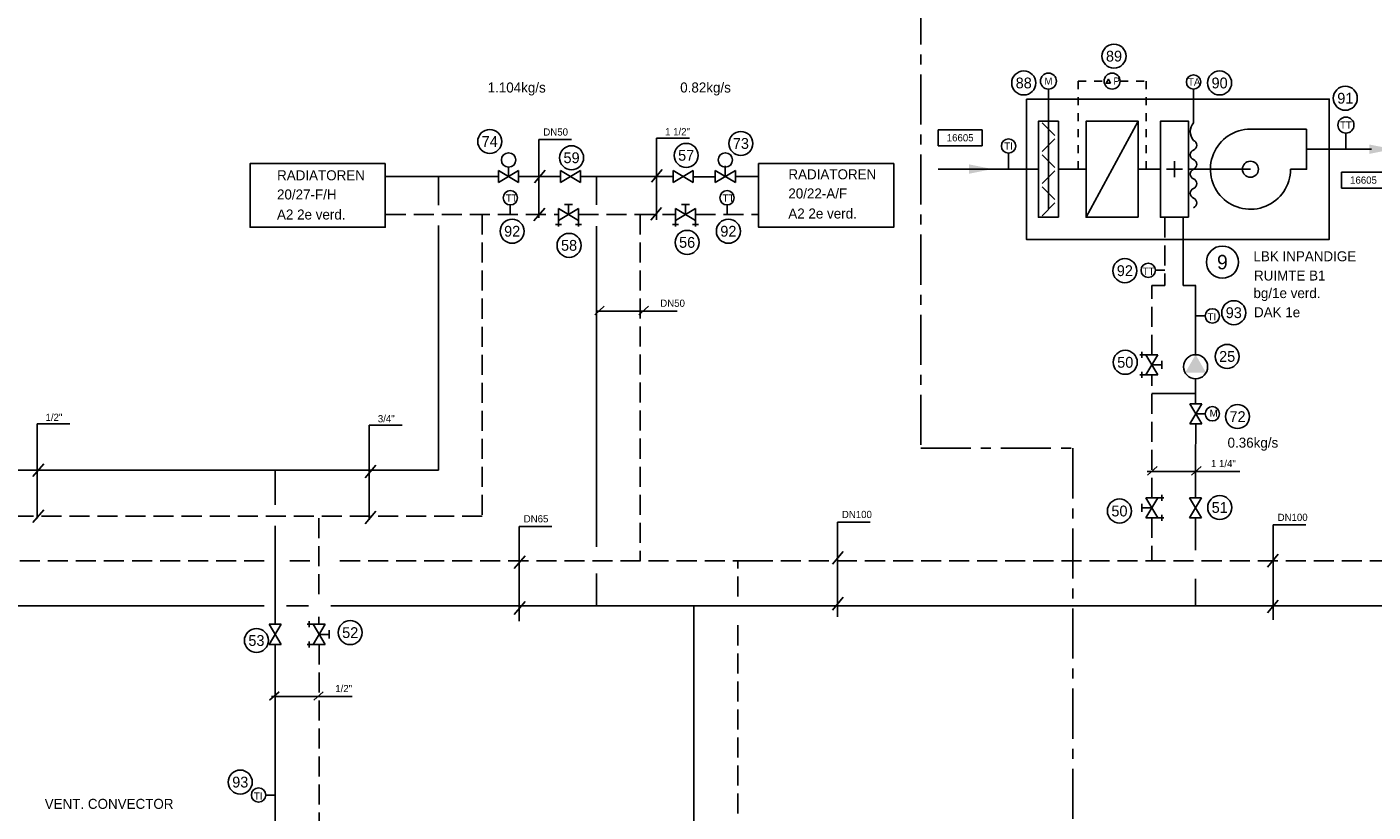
# Model space of a CAD drawing. Extents: x -783 to 603, y 238 to 1079.
# Tile 3 of 23: x -566 to -230, y 463 to 659. Entities that reach past the tile are written whole.
import ezdxf
from ezdxf.enums import TextEntityAlignment as Align

# ---------------------------------------------------------------- set-up
doc = ezdxf.new("R2010")
doc.units = 0
for name, pattern in [('2322107', [2000, 1000, 1000]), ('2322108', [7, 5, -2]), ('CENTER', [20, 12.5, -2.5, 2.5, -2.5]), ('STABI22', [4, 2, -2])]:
    doc.linetypes.add(name, pattern=pattern)
doc.layers.get('0').update_dxf_attribs({"linetype": 'CONTINUOUS'})
for name, color, linetype in [('WL561---', 10, 'CONTINUOUS'), ('WL561---_AANVOER', 10, 'CONTINUOUS'), ('WL561---_RETOUR', 4, 'CONTINUOUS'), ('WL570---_TOEVOER', 3, 'CONTINUOUS'), ('WM541---', 1, 'CONTINUOUS'), ('WM561---', 1, 'CONTINUOUS')]:
    doc.layers.add(name, color=color, linetype=linetype)
doc.styles.add('BURO-018', font='BUROFONT.shx', dxfattribs={"height": 1.8})
doc.styles.add('BURO-025', font='BUROFONT.shx', dxfattribs={"height": 2.5})

# ---------------------------------------------------------------- blocks, each defined once
blk = doc.blocks.new('3048301A')
at = {"color": 0, "linetype": 'CONTINUOUS'}
for p, q in [((-2.5, 1.5), (2.5, -1.5)), ((-2.5, -3), (-2.5, 1.5)), ((2.5, 1.5), (-2.5, -1.5)), ((-1, 2.5), (1, 2.5)), ((0, 0), (0, 2.5)), ((2.5, -3), (2.5, 1.5)), ((-3.25, -2.5), (-1.75, -2.5)), ((1.75, -2.5), (3.25, -2.5))]:
    blk.add_line(p, q, dxfattribs=at)
at = {"color": 0, "linetype": 'CONTINUOUS', "style": 'BURO-018', "flags": 1}
blk.add_attdef('CV_MATCODE', (0, 0), '', height=1.8, dxfattribs=at)
blk = doc.blocks.new('3048301')
at = {"color": 0, "linetype": 'CONTINUOUS'}
for p, q in [((-2.5, 1.5), (2.5, -1.5)), ((-2.5, -1.5), (-2.5, 1.5)), ((2.5, 1.5), (-2.5, -1.5)), ((2.5, -1.5), (2.5, 1.5))]:
    blk.add_line(p, q, dxfattribs=at)
at = {"color": 0, "linetype": 'CONTINUOUS', "style": 'BURO-018', "flags": 1}
blk.add_attdef('CV_MATCODE', (0, 0), '', height=1.8, dxfattribs=at)
blk = doc.blocks.new('30486013')
at = {"color": 0, "linetype": 'CONTINUOUS'}
blk.add_circle((0, 0), 2, dxfattribs=at)
at = {"color": 0, "linetype": 'CONTINUOUS', "style": 'BURO-018', "flags": 1}
blk.add_attdef('CV_MATCODE', (0, 0), '', height=1.8, dxfattribs=at)
blk = doc.blocks.new('3048507')
at = {"color": 0, "linetype": 'CONTINUOUS'}
blk.add_circle((0, 0), 3, dxfattribs=at)
blk.add_solid([(-1.5, 2.6), (3, 0), (-1.5, -2.6)], dxfattribs=at)
at = {"color": 0, "linetype": 'CONTINUOUS', "style": 'BURO-018', "flags": 1}
blk.add_attdef('CV_MATCODE', (0, 0), '', height=1.8, dxfattribs=at)
blk = doc.blocks.new('3048601')
at = {"color": 0, "linetype": 'CONTINUOUS'}
blk.add_circle((0, 0), 2, dxfattribs=at)
at = {"color": 0, "linetype": 'CONTINUOUS', "style": 'BURO-018', "flags": 1}
blk.add_attdef('CV_MATCODE', (0, 0), '', height=1.8, dxfattribs=at)
blk = doc.blocks.new('AL-RNR')
at = {"color": 0, "linetype": 'CONTINUOUS'}
for p, q in [((-5.5, 2), (5.5, 2)), ((-5.5, -2), (-5.5, 2)), ((5.5, -2), (5.5, 2)), ((-5.5, -2), (5.5, -2))]:
    blk.add_line(p, q, dxfattribs=at)

msp = doc.modelspace()

# ---------------------------------------------------------------- hatches: boundary and pattern name
at = {"layer": 'WL570---_TOEVOER', "linetype": 'CONTINUOUS'}
for points in [[(-230.9, 629.91), (-225.01, 628.74), (-230.9, 627.56), (-230.9, 628.74)], [(-330.84, 624.95), (-324.95, 623.77), (-330.84, 622.59), (-330.84, 623.77)]]:
    msp.add_hatch(color=6, dxfattribs=at).paths.add_polyline_path(points)

# ---------------------------------------------------------------- linework, layer by layer
at = {"layer": 'WL561---', "color": 7, "linetype": 'CENTER'}
for p, q in [((-342.85, 807.4), (-342.85, 554.07)), ((-342.85, 554.07), (-304.86, 554.07)), ((-304.86, 554.07), (-304.86, 263.22))]:
    msp.add_line(p, q, dxfattribs=at)
at = {"layer": 'WL561---', "color": 1, "linetype": 'STABI22'}
for p, q in [((-293.09, 645.73), (-286.59, 645.73)), ((-286.59, 645.73), (-286.59, 623.73))]:
    msp.add_line(p, q, dxfattribs=at)
at = {"layer": 'WL561---'}
for p, q in [((-476.36, 621.91), (-448.19, 621.91)), ((-463.18, 621.85), (-463.18, 614.76)), ((-443.19, 621.91), (-432.71, 621.91)), ((-427.71, 621.91), (-404.6, 621.91)), ((-423.75, 621.91), (-423.75, 614.82)), ((-399.6, 621.84), (-394.12, 621.84)), ((-389.11, 621.91), (-383.32, 621.91)), ((-463.18, 609.67), (-463.18, 548.64)), ((-423.75, 609.53), (-423.75, 529.46)), ((-463.18, 548.64), (-598.27, 548.64)), ((-503.91, 539.91), (-503.91, 548.64)), ((-503.91, 510.12), (-503.91, 534.7)), ((-423.75, 522.84), (-423.75, 514.72)), ((-506.66, 514.72), (-583.74, 514.72)), ((-495.6, 514.72), (-501.13, 514.72)), ((209.6, 514.75), (-490.08, 514.72)), ((-399.47, 404.4), (-399.47, 514.72))]:
    msp.add_line(p, q, dxfattribs=at)
at = {"layer": 'WL561---', "color": 3}
for p, q in [((-281.95, 598.5), (-284.3, 598.5)), ((-274.23, 562.67), (-271.88, 562.67))]:
    msp.add_line(p, q, dxfattribs=at)
at = {"layer": 'WL561---', "color": 1, "linetype": 'STABI22'}
msp.add_lwpolyline([(-303.59, 623.73), (-303.59, 645.73), (-297.09, 645.73)], dxfattribs=at)
at = {"layer": 'WL561---', "color": 1}
msp.add_lwpolyline([(-295.47, 645.22), (-296.61, 645.22), (-296.04, 646.2)], close=True, dxfattribs=at)
at = {"layer": 'WL561---', "color": 7}
for points in [[(-316.49, 641.23), (-316.49, 606.23), (-240.9, 606.23), (-240.9, 641.23)], [(-476.46, 625.14), (-510.19, 625.14), (-510.19, 609.24), (-476.46, 609.24)], [(-349.59, 625.14), (-383.32, 625.14), (-383.32, 609.24), (-349.59, 609.24)]]:
    msp.add_lwpolyline(points, close=True, dxfattribs=at)
at = {"layer": 'WL561---', "color": 3}
msp.add_lwpolyline([(-246.58, 633.73), (-260.58, 633.73, 2.414214), (-250.58, 623.73), (-246.58, 623.73)], format="xyb", close=True, dxfattribs=at)
for centre, radius in [((-260.58, 623.73), 2), ((-286.09, 598.5), 1.79), ((-270.09, 562.67), 1.79)]:
    msp.add_circle(centre, radius, dxfattribs=at)
at = {"layer": 'WL561---_AANVOER', "linetype": '2322107'}
for p, q in [((-277.36, 611.73), (-277.36, 594.73)), ((-274.24, 594.73), (-277.36, 594.73)), ((-274.26, 594.73), (-274.26, 577.43)), ((-274.26, 571.43), (-274.26, 565.17)), ((-285.2, 567.76), (-274.26, 567.76)), ((-274.26, 550.02), (-274.23, 560.17)), ((-274.26, 550.02), (-274.26, 541.68)), ((-274.26, 536.68), (-274.26, 528.67)), ((-274.26, 521.48), (-274.26, 514.72)), ((-503.91, 459.89), (-503.91, 505.12))]:
    msp.add_line(p, q, dxfattribs=at)
at = {"layer": 'WL561---_RETOUR', "linetype": '2322108'}
for p, q in [((-476.36, 612.47), (-433.26, 612.47)), ((-452.27, 612.42), (-452.27, 537.14)), ((-428.26, 612.47), (-404.05, 612.47)), ((-412.85, 612.47), (-412.85, 525.94)), ((-399.05, 612.47), (-383.32, 612.47)), ((-281.95, 611.73), (-281.95, 594.73)), ((-285.2, 577.37), (-285.2, 594.73)), ((-281.95, 594.73), (-285.2, 594.73)), ((-285.2, 541.68), (-285.2, 572.37)), ((-452.27, 537.14), (-587.38, 537.14)), ((-493, 517.64), (-493, 537.14)), ((-285.2, 536.68), (-285.2, 525.94)), ((-506.66, 525.94), (-583.74, 525.94)), ((-495.28, 525.94), (-500.81, 525.94)), ((-384.76, 525.94), (-489.75, 525.94)), ((-388.53, 517.05), (-388.53, 525.94)), ((-384.76, 525.94), (197.41, 525.9)), ((-493, 510.12), (-493, 511.96)), ((-388.53, 406.87), (-388.53, 511.19)), ((-492.97, 505.12), (-492.97, 459.89))]:
    msp.add_line(p, q, dxfattribs=at)
at = {"layer": 'WL570---_TOEVOER', "color": 6, "linetype": 'CONTINUOUS'}
for p, q in [((-246.7, 628.75), (-230.46, 628.75)), ((-230.46, 628.75), (-230.41, 628.75)), ((-325.92, 623.73), (-338.53, 623.73)), ((-325.92, 623.73), (-313.63, 623.73)), ((-308.49, 623.73), (-301.59, 623.73)), ((-308.49, 623.73), (-301.59, 623.73)), ((-288.59, 623.73), (-283.03, 623.73)), ((-260.58, 623.73), (-276.03, 623.73))]:
    msp.add_line(p, q, dxfattribs=at)
at = {"layer": 'WL570---_TOEVOER'}
msp.add_lwpolyline([(-288.59, 611.73), (-288.59, 635.73), (-301.59, 635.73), (-301.59, 611.73)], close=True, dxfattribs=at)
at = {"layer": 'WM541---'}
for p, q in [((-438.15, 611.56), (-438.15, 631.12)), ((-438.15, 631.12), (-429.97, 631.12)), ((-408.75, 611.11), (-408.75, 631.48)), ((-408.75, 631.48), (-400.58, 631.48)), ((-439.22, 620.35), (-436.54, 623.52)), ((-410.07, 620.47), (-407.39, 623.64)), ((-439.37, 610.88), (-436.68, 614.05)), ((-410.22, 611.01), (-407.53, 614.18)), ((-424.21, 587.36), (-421.82, 589.51)), ((-423.73, 588.31), (-403.64, 588.31)), ((-413.2, 587.36), (-410.81, 589.51)), ((-563.35, 536.53), (-563.35, 560.18)), ((-563.35, 560.18), (-555.17, 560.18)), ((-480.44, 559.82), (-472.26, 559.82)), ((-480.44, 536.17), (-480.44, 559.82)), ((-564.38, 547.03), (-561.7, 550.2)), ((-481.47, 546.67), (-478.79, 549.84)), ((-286.32, 548.28), (-263.23, 548.28)), ((-286.28, 547.32), (-283.89, 549.48)), ((-275.28, 547.32), (-272.88, 549.48)), ((-564.38, 535.56), (-561.7, 538.73)), ((-481.47, 535.2), (-478.79, 538.37)), ((-443.04, 510.9), (-443.04, 534.56)), ((-443.04, 534.56), (-434.86, 534.56)), ((-363.65, 511.98), (-363.65, 535.64)), ((-363.65, 535.64), (-355.48, 535.64)), ((-254.93, 511.26), (-254.93, 534.92)), ((-254.93, 534.92), (-246.75, 534.92)), ((-364.87, 525.15), (-362.19, 528.32)), ((-256.35, 524.43), (-253.66, 527.61)), ((-444.26, 524.07), (-441.58, 527.24)), ((-444.26, 512.61), (-441.58, 515.78)), ((-364.87, 513.69), (-362.19, 516.86)), ((-256.35, 512.97), (-253.66, 516.14)), ((-505.32, 491.15), (-502.93, 493.3)), ((-504.84, 492.11), (-484.75, 492.11)), ((-494.31, 491.15), (-491.92, 493.3))]:
    msp.add_line(p, q, dxfattribs=at)
at = {"layer": 'WM561---', "color": 3}
for p, q in [((-310.99, 613.73), (-310.99, 643.73)), ((-312.58, 635.32), (-309.4, 632.14)), ((-301.59, 611.73), (-288.59, 635.73)), ((-236.75, 628.75), (-236.75, 632.75)), ((-312.58, 628.14), (-309.4, 631.32)), ((-320.95, 623.73), (-320.95, 627.73)), ((-312.58, 627.32), (-309.4, 624.14)), ((-279.53, 625.73), (-279.53, 621.73)), ((-445.69, 621.91), (-445.69, 624.26)), ((-391.61, 622.21), (-391.61, 624.56)), ((-312.58, 620.14), (-309.4, 623.32)), ((-277.53, 623.73), (-281.53, 623.73)), ((-312.58, 619.32), (-309.4, 616.14)), ((-445.27, 614.81), (-445.27, 612.47)), ((-391.18, 614.81), (-391.18, 612.47)), ((-312.58, 612.14), (-309.4, 615.32)), ((-274.23, 587.11), (-271.88, 587.11)), ((-503.94, 467.5), (-506.29, 467.5))]:
    msp.add_line(p, q, dxfattribs=at)
msp.add_lwpolyline([(-274.78, 614.13, 0.666667), (-274.78, 616.53, -0.666667), (-274.78, 618.93, 0.666667), (-274.78, 621.33, -0.666667), (-274.78, 623.73, 0.666667), (-274.78, 626.13, -0.666667), (-274.78, 628.53, 0.666667), (-274.78, 630.93, -0.363636), (-274.78, 635.33), (-274.78, 643.73)], format="xyb", dxfattribs=at)
for points in [[(-308.49, 611.73), (-308.49, 635.73), (-313.49, 635.73), (-313.49, 611.73)], [(-276.03, 611.73), (-276.03, 635.73), (-283.03, 635.73), (-283.03, 611.73)]]:
    msp.add_lwpolyline(points, close=True, dxfattribs=at)
for centre, radius in [((-295.09, 645.73), 2), ((-274.78, 645.52), 1.79), ((-320.95, 629.52), 1.79), ((-445.69, 626.05), 1.79), ((-391.61, 626.05), 1.79), ((-445.27, 616.6), 1.79), ((-391.18, 616.6), 1.79), ((-270.09, 587.11), 1.79), ((-508.08, 467.5), 1.79)]:
    msp.add_circle(centre, radius, dxfattribs=at)

# ---------------------------------------------------------------- block references
at = {"layer": 'WL561---', "color": 7}
ref = msp.add_blockref('3048601', (-294.63, 651.97), dxfattribs=dict(at, xscale=1.5, yscale=1.5, zscale=1.5))
ref.add_attrib('CV_TEXT1', '89', dxfattribs={"layer": '0', "color": 1, "linetype": 'CONTINUOUS', "height": 2.7, "style": 'BURO-018'}).set_placement((-294.63, 651.97), align=Align.MIDDLE)
ref = msp.add_blockref('3048601', (-317.15, 645.27), dxfattribs=dict(at, xscale=1.5, yscale=1.5, zscale=1.5))
ref.add_attrib('CV_TEXT1', '88', dxfattribs={"layer": '0', "color": 1, "linetype": 'CONTINUOUS', "height": 2.7, "style": 'BURO-018'}).set_placement((-317.15, 645.27), align=Align.MIDDLE)
ref = msp.add_blockref('3048601', (-268.28, 645.27), dxfattribs=dict(at, xscale=1.5, yscale=1.5, zscale=1.5))
ref.add_attrib('CV_TEXT1', '90', dxfattribs={"layer": '0', "color": 1, "linetype": 'CONTINUOUS', "height": 2.7, "style": 'BURO-018'}).set_placement((-268.28, 645.27), align=Align.MIDDLE)
ref = msp.add_blockref('3048601', (-236.91, 641.46), dxfattribs=dict(at, xscale=1.5, yscale=1.5, zscale=1.5))
ref.add_attrib('CV_TEXT1', '91', dxfattribs={"layer": '0', "color": 1, "linetype": 'CONTINUOUS', "height": 2.7, "style": 'BURO-018'}).set_placement((-236.91, 641.46), align=Align.MIDDLE)
ref = msp.add_blockref('3048601', (-450.39, 630.67), dxfattribs=dict(at, xscale=1.5, yscale=1.5, zscale=1.5))
ref.add_attrib('CV_TEXT1', '74', dxfattribs={"layer": '0', "color": 1, "linetype": 'CONTINUOUS', "height": 2.7, "style": 'BURO-018'}).set_placement((-450.39, 630.67), align=Align.MIDDLE)
ref = msp.add_blockref('3048601', (-387.73, 630.17), dxfattribs=dict(at, xscale=1.5, yscale=1.5, zscale=1.5))
ref.add_attrib('CV_TEXT1', '73', dxfattribs={"layer": '0', "color": 1, "linetype": 'CONTINUOUS', "height": 2.7, "style": 'BURO-018'}).set_placement((-387.73, 630.17), align=Align.MIDDLE)
ref = msp.add_blockref('AL-RNR', (-333.01, 631.6), dxfattribs=at)
ref.add_attrib('AL_RNR', '16605', dxfattribs={"layer": '0', "color": 0, "linetype": 'CONTINUOUS', "height": 1.8, "style": 'BURO-018'}).set_placement((-333.01, 631.6), align=Align.MIDDLE)
ref = msp.add_blockref('3048601', (-429.98, 626.6), dxfattribs=dict(at, xscale=1.5, yscale=1.5, zscale=1.5))
ref.add_attrib('CV_TEXT1', '59', dxfattribs={"layer": '0', "color": 1, "linetype": 'CONTINUOUS', "height": 2.7, "style": 'BURO-018'}).set_placement((-429.98, 626.6), align=Align.MIDDLE)
ref = msp.add_blockref('3048601', (-401.38, 627.19), dxfattribs=dict(at, xscale=1.5, yscale=1.5, zscale=1.5))
ref.add_attrib('CV_TEXT1', '57', dxfattribs={"layer": '0', "color": 1, "linetype": 'CONTINUOUS', "height": 2.7, "style": 'BURO-018'}).set_placement((-401.38, 627.19), align=Align.MIDDLE)
ref = msp.add_blockref('AL-RNR', (-232.37, 621.02), dxfattribs=at)
ref.add_attrib('AL_RNR', '16605', dxfattribs={"layer": '0', "color": 0, "linetype": 'CONTINUOUS', "height": 1.8, "style": 'BURO-018'}).set_placement((-232.37, 621.02), align=Align.MIDDLE)
ref = msp.add_blockref('3048601', (-444.8, 608.25), dxfattribs=dict(at, xscale=1.5, yscale=1.5, zscale=1.5))
ref.add_attrib('CV_TEXT1', '92', dxfattribs={"layer": '0', "color": 1, "linetype": 'CONTINUOUS', "height": 2.7, "style": 'BURO-018'}).set_placement((-444.8, 608.25), align=Align.MIDDLE)
ref = msp.add_blockref('3048601', (-401.14, 605.47), dxfattribs=dict(at, xscale=1.5, yscale=1.5, zscale=1.5))
ref.add_attrib('CV_TEXT1', '56', dxfattribs={"layer": '0', "color": 1, "linetype": 'CONTINUOUS', "height": 2.7, "style": 'BURO-018'}).set_placement((-401.14, 605.47), align=Align.MIDDLE)
ref = msp.add_blockref('3048601', (-390.85, 608.25), dxfattribs=dict(at, xscale=1.5, yscale=1.5, zscale=1.5))
ref.add_attrib('CV_TEXT1', '92', dxfattribs={"layer": '0', "color": 1, "linetype": 'CONTINUOUS', "height": 2.7, "style": 'BURO-018'}).set_placement((-390.85, 608.25), align=Align.MIDDLE)
ref = msp.add_blockref('3048601', (-430.6, 604.73), dxfattribs=dict(at, xscale=1.5, yscale=1.5, zscale=1.5))
ref.add_attrib('CV_TEXT1', '58', dxfattribs={"layer": '0', "color": 1, "linetype": 'CONTINUOUS', "height": 2.7, "style": 'BURO-018'}).set_placement((-430.6, 604.73), align=Align.MIDDLE)
ref = msp.add_blockref('3048601', (-291.92, 598.41), dxfattribs=dict(at, xscale=1.5, yscale=1.5, zscale=1.5))
ref.add_attrib('CV_TEXT1', '92', dxfattribs={"layer": '0', "color": 1, "linetype": 'CONTINUOUS', "height": 2.7, "style": 'BURO-018'}).set_placement((-291.92, 598.41), align=Align.MIDDLE)
ref = msp.add_blockref('3048601', (-267.58, 600.55), dxfattribs=dict(at, xscale=2, yscale=2, zscale=2))
ref.add_attrib('CV_TEXT1', '9', dxfattribs={"layer": '0', "color": 1, "linetype": 'CONTINUOUS', "height": 3.6, "style": 'BURO-018'}).set_placement((-267.58, 600.55), align=Align.MIDDLE)
ref = msp.add_blockref('3048601', (-264.74, 587.92), dxfattribs=dict(at, xscale=1.5, yscale=1.5, zscale=1.5))
ref.add_attrib('CV_TEXT1', '93', dxfattribs={"layer": '0', "color": 1, "linetype": 'CONTINUOUS', "height": 2.7, "style": 'BURO-018'}).set_placement((-264.74, 587.92), align=Align.MIDDLE)
ref = msp.add_blockref('3048601', (-291.82, 575.53), dxfattribs=dict(at, xscale=1.5, yscale=1.5, zscale=1.5))
ref.add_attrib('CV_TEXT1', '50', dxfattribs={"layer": '0', "color": 1, "linetype": 'CONTINUOUS', "height": 2.7, "style": 'BURO-018'}).set_placement((-291.82, 575.53), align=Align.MIDDLE)
at = {"layer": 'WL561---', "color": 3}
for name, p, rotation in [('3048301A', (-285.2, 574.87), 270), ('3048507', (-274.26, 574.43), 90), ('3048301', (-274.23, 562.67), 90), ('3048301A', (-285.2, 539.18), 90), ('3048301', (-274.26, 539.18), 90)]:
    msp.add_blockref(name, p, dxfattribs=dict(at, rotation=rotation))
at = {"layer": 'WL561---', "color": 7}
ref = msp.add_blockref('3048601', (-266.39, 577), dxfattribs=dict(at, xscale=1.5, yscale=1.5, zscale=1.5))
ref.add_attrib('CV_TEXT1', '25', dxfattribs={"layer": '0', "color": 1, "linetype": 'CONTINUOUS', "height": 2.7, "style": 'BURO-018'}).set_placement((-266.39, 577), align=Align.MIDDLE)
ref = msp.add_blockref('3048601', (-263.8, 561.99), dxfattribs=dict(at, xscale=1.5, yscale=1.5, zscale=1.5))
ref.add_attrib('CV_TEXT1', '72', dxfattribs={"layer": '0', "color": 1, "linetype": 'CONTINUOUS', "height": 2.7, "style": 'BURO-018'}).set_placement((-263.8, 561.99), align=Align.MIDDLE)
ref = msp.add_blockref('3048601', (-293.27, 538.41), dxfattribs=dict(at, xscale=1.5, yscale=1.5, zscale=1.5))
ref.add_attrib('CV_TEXT1', '50', dxfattribs={"layer": '0', "color": 1, "linetype": 'CONTINUOUS', "height": 2.7, "style": 'BURO-018'}).set_placement((-293.27, 538.41), align=Align.MIDDLE)
ref = msp.add_blockref('3048601', (-268.25, 539.27), dxfattribs=dict(at, xscale=1.5, yscale=1.5, zscale=1.5))
ref.add_attrib('CV_TEXT1', '51', dxfattribs={"layer": '0', "color": 1, "linetype": 'CONTINUOUS', "height": 2.7, "style": 'BURO-018'}).set_placement((-268.25, 539.27), align=Align.MIDDLE)
at = {"layer": 'WL561---', "color": 1}
ref = msp.add_blockref('3048601', (-485.21, 508.05), dxfattribs=dict(at, xscale=1.5, yscale=1.5, zscale=1.5))
ref.add_attrib('CV_TEXT1', '52', dxfattribs={"layer": '0', "color": 1, "linetype": 'CONTINUOUS', "height": 2.7, "style": 'BURO-018'}).set_placement((-485.21, 508.05), align=Align.MIDDLE)
at = {"layer": 'WL561---', "color": 7}
ref = msp.add_blockref('3048601', (-508.61, 506.08), dxfattribs=dict(at, xscale=1.5, yscale=1.5, zscale=1.5))
ref.add_attrib('CV_TEXT1', '53', dxfattribs={"layer": '0', "color": 1, "linetype": 'CONTINUOUS', "height": 2.7, "style": 'BURO-018'}).set_placement((-508.61, 506.08), align=Align.MIDDLE)
ref = msp.add_blockref('3048601', (-512.65, 470.73), dxfattribs=dict(at, xscale=1.5, yscale=1.5, zscale=1.5))
ref.add_attrib('CV_TEXT1', '93', dxfattribs={"layer": '0', "color": 1, "linetype": 'CONTINUOUS', "height": 2.7, "style": 'BURO-018'}).set_placement((-512.65, 470.73), align=Align.MIDDLE)
at = {"layer": 'WL570---_TOEVOER', "rotation": 270}
for name, p in [('3048301A', (-492.97, 507.62)), ('3048301', (-503.91, 507.62))]:
    msp.add_blockref(name, p, dxfattribs=at)
at = {"layer": 'WM561---', "color": 3}
ref = msp.add_blockref('30486013', (-310.99, 645.73), dxfattribs=at)
ref.add_attrib('CV_TEXT1', 'M', dxfattribs={"layer": '0', "color": 1, "height": 1.8, "style": 'BURO-018'}).set_placement((-310.99, 645.73), align=Align.MIDDLE)
ref = msp.add_blockref('30486013', (-236.75, 634.75), dxfattribs=dict(at, xscale=-1))
ref.add_attrib('CV_TEXT1', 'TT', dxfattribs={"layer": '0', "color": 1, "height": 1.8, "style": 'BURO-018'}).set_placement((-236.75, 634.75), align=Align.MIDDLE)
at = {"layer": 'WM561---', "color": 3, "rotation": 180}
for p in [(-445.69, 621.91), (-391.61, 621.91)]:
    msp.add_blockref('3048301', p, dxfattribs=at)
at = {"layer": 'WM561---', "color": 3, "xscale": -1}
for name, p in [('3048301', (-430.21, 621.91)), ('3048301', (-402.1, 621.91)), ('3048301A', (-430.76, 612.47)), ('3048301A', (-401.55, 612.47))]:
    msp.add_blockref(name, p, dxfattribs=at)

# ---------------------------------------------------------------- texts
at = {"layer": 'WL561---', "color": 7, "style": 'BURO-025'}
for s, p in [('1.104kg/s', (-450.92, 642.89)), ('0.82kg/s', (-402.87, 642.89)), ('RADIATOREN', (-503.46, 620.97)), ('RADIATOREN', (-375.87, 621.22)), ('20/27-F/H', (-503.48, 616.18)), ('20/22-A/F', (-375.89, 616.43)), ('A2 2e verd.', (-503.48, 611.18)), ('A2 2e verd.', (-375.89, 611.43)), ('LBK INPANDIGE', (-259.83, 600.75)), ('RUIMTE B1', (-259.69, 595.95)), ('bg/1e verd.', (-259.83, 591.57)), ('DAK 1e', (-259.69, 586.78)), ('0.36kg/s', (-266.29, 554.22)), ('VENT. CONVECTOR', (-561.44, 464.05))]:
    msp.add_text(s, height=2.5, dxfattribs=at).set_placement(p)
at = {"layer": 'WL561---', "color": 1, "style": 'BURO-018'}
for s, p in [('P', (-294.78, 644.84)), ('TA', (-276.15, 644.62)), ('TI', (-322.02, 628.62)), ('TT', (-446.38, 615.63)), ('TT', (-392.29, 615.63)), ('TT', (-287.47, 597.36)), ('TI', (-271.28, 585.97)), ('M', (-270.75, 561.93)), ('TI', (-509.26, 466.36))]:
    msp.add_text(s, height=1.8, dxfattribs=at).set_placement(p)
at = {"layer": 'WM541---', "color": 1, "style": 'BURO-018'}
for s, p in [('DN50', (-437.02, 632.13)), ('1 1/2"', (-406.64, 632.2)), ('DN50', (-407.84, 589.39)), ('1/2"', (-561.24, 560.9)), ('3/4"', (-478.32, 560.54)), ('1 1/4"', (-270.44, 549.36)), ('DN100', (-362.53, 536.65)), ('DN100', (-253.8, 535.93)), ('DN65', (-441.92, 535.57)), ('1/2"', (-488.95, 493.19))]:
    msp.add_text(s, height=1.8, dxfattribs=at).set_placement(p)

doc.saveas('drawing.dxf')
